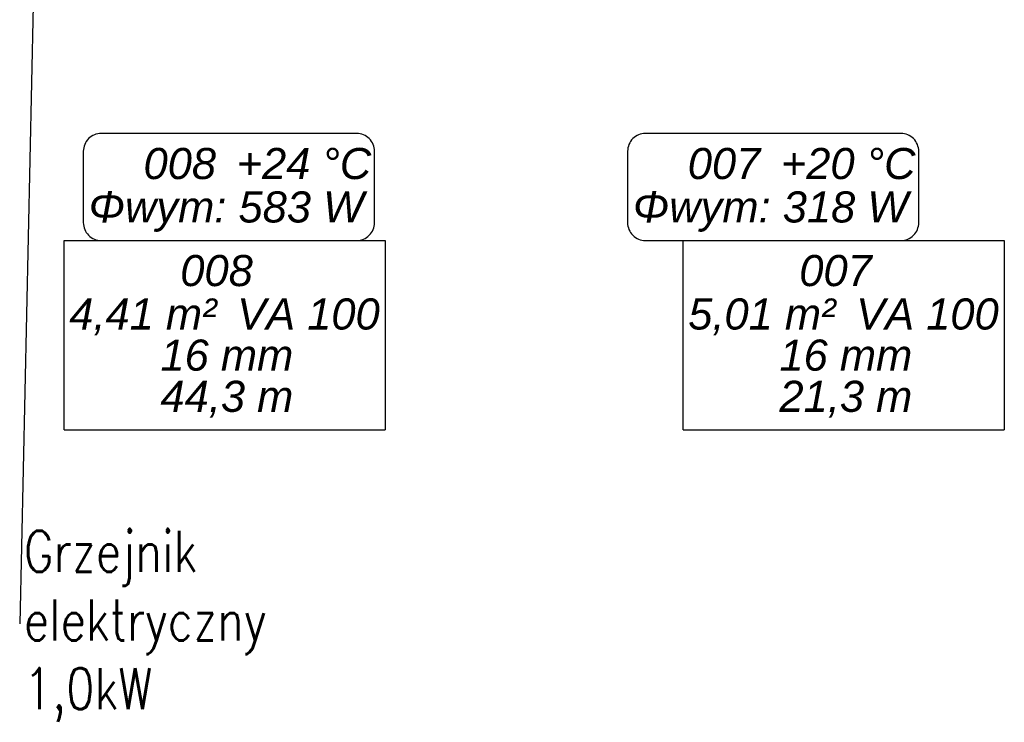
# Model space of a CAD drawing. Header units: millimetres. Extents: x 206445 to 335272, y 14092 to 100072.
# Tile 20 of 38: x 318127 to 322912, y 40962 to 44376. Entities that reach past the tile are written whole.
import ezdxf
from ezdxf import colors
from ezdxf.entities.mleader import LeaderData, LeaderLine
from ezdxf.lldxf.tags import DXFTag
from ezdxf.math import Vec2, Vec3

# ---------------------------------------------------------------- set-up
doc = ezdxf.new("R2010")
doc.units = ezdxf.units.MM
doc.layers.add('__OPIS', color=10, linetype='Continuous', lineweight=20)
doc.layers.add('IS_Ogrzewanie_płaszczyznowe_-_opis', color=7, linetype='SOLID', true_color=0x008000)
doc.layers.add('IS_Text_Konstrukcji', color=7, linetype='Continuous')
doc.styles.get("Standard").update_dxf_attribs({"font": 'arial.ttf'})
doc.styles.add('STYL1', font='SIMPLEX.SHX', dxfattribs={"width": 0.8})
tags = doc.linetypes.add('SOLID', pattern=[10, 10, 0]).pattern_tags.tags
tags[6:7] = [DXFTag(74, 4), DXFTag(75, 0), DXFTag(340, '0'), DXFTag(46, 0.0), DXFTag(50, 0.0), DXFTag(44, 0.0), DXFTag(45, 0.0)]
tags[4:5] = [DXFTag(74, 4), DXFTag(75, 0), DXFTag(340, '0'), DXFTag(46, 0.0), DXFTag(50, 0.0), DXFTag(44, 0.0), DXFTag(45, 0.0)]

msp = doc.modelspace()

# ---------------------------------------------------------------- linework, layer by layer
at = {"layer": 'IS_Ogrzewanie_płaszczyznowe_-_opis'}
for p, q in [((318344.1, 42383.3), (318344.1, 43303.3)), ((318344.1, 43303.3), (319904.1, 43303.3)), ((319904.1, 43303.3), (319904.1, 42383.3)), ((321352, 42383.3), (321352, 43303.3)), ((321352, 43303.3), (322912, 43303.3)), ((322912, 43303.3), (322912, 42383.3)), ((318344.1, 42383.3), (319904.1, 42383.3)), ((321352, 42383.3), (322912, 42383.3))]:
    msp.add_line(p, q, dxfattribs=at)
at = {"layer": 'IS_Text_Konstrukcji', "color": 18, "linetype": 'SOLID', "true_color": 0x000000}
for points in [[(318523.3, 43303.3), (319764.9, 43303.3, 0.414214), (319851.6, 43390), (319851.6, 43736.7, 0.414214), (319764.9, 43823.3), (318523.3, 43823.3, 0.414214), (318436.6, 43736.7), (318436.6, 43390, 0.414214), (318523.3, 43303.3)], [(321168, 43303.3), (322409.6, 43303.3, 0.414214), (322496.3, 43390), (322496.3, 43736.7, 0.414214), (322409.6, 43823.3), (321168, 43823.3, 0.414214), (321081.3, 43736.7), (321081.3, 43390, 0.414214), (321168, 43303.3)]]:
    msp.add_lwpolyline(points, format="xyb", dxfattribs=at)

# ---------------------------------------------------------------- texts
at = {"layer": 'IS_Ogrzewanie_płaszczyznowe_-_opis', "char_height": 151.2}
for s, insert, attachment_point in [('\\fArial|b0|i1;008', (319084.1, 43079.3), 8), ('\\fArial|b0|i1;007', (322092, 43079.3), 8), ('\\fArial|b0|i1;4,41 m²', (319084.1, 43021.7), 3), ('\\fArial|b0|i1;VA 100', (319184.1, 43021.7), 1), ('\\fArial|b0|i1;5,01 m²', (322092, 43021.7), 3), ('\\fArial|b0|i1;VA 100', (322192, 43021.7), 1), ('\\fArial|b0|i1;16 mm', (319134.1, 42821.7), 2), ('\\fArial|b0|i1;16 mm', (322142, 42821.7), 2), ('\\fArial|b0|i1;44,3 m', (319134.1, 42621.7), 2), ('\\fArial|b0|i1;21,3 m', (322142, 42621.7), 2)]:
    msp.add_mtext(s, dxfattribs=dict(at, insert=insert, attachment_point=attachment_point))
at = {"layer": 'IS_Text_Konstrukcji', "color": 18, "linetype": 'SOLID', "true_color": 0x000000, "char_height": 151.2}
for s, insert, attachment_point in [('\\fArial|b0|i1;008', (319081.6, 43599.3), 9), ('\\fArial|b0|i1;+24 °C', (319181.6, 43599.3), 7), ('\\fArial|b0|i1;007', (321726.3, 43599.3), 9), ('\\fArial|b0|i1;+20 °C', (321826.3, 43599.3), 7), ('\\fArial|b0|i1;Φwym: 583 W', (319131.6, 43541.7), 2), ('\\fArial|b0|i1;Φwym: 318 W', (321776.3, 43541.7), 2)]:
    msp.add_mtext(s, dxfattribs=dict(at, insert=insert, attachment_point=attachment_point))

# ---------------------------------------------------------------- leaders
at = {"layer": '__OPIS'}
ml = msp.add_multileader_mtext('Standard', dxfattribs=at)
ml.set_content('Grzejnik elektryczny 1,0kW', color=256, style='STYL1')
ml.set_leader_properties(color=256)
ml.build(insert=Vec2(0, 0))
ml.multileader.update_dxf_attribs({"has_text_frame": 1, "text_left_attachment_type": 2, "text_right_attachment_type": 2, "text_top_attachment_type": 0, "text_bottom_attachment_type": 0, "dogleg_length": 0.1, "arrow_head_size": 5})
ctx = ml.context
ctx.base_point, ctx.char_height, ctx.arrow_head_size, ctx.landing_gap_size, ctx.plane_origin = Vec3(318127.4, 41440.4), 200, 5, 20, Vec3(323744.2, 37103.4)
ctx.left_attachment, ctx.right_attachment = 2, 2
notes = []
notes.append((ctx, [(0, (1, 1, 0), (318127.4, 41440.4), (1, 0), 0.05, [(0, [(318192.4, 44451.3)], 256, [])])]))
ctx.mtext.insert, ctx.mtext.width, ctx.mtext.flow_direction = Vec3(318147.4, 41892.8), 2043.653, 5
for ctx, leaders in notes:
    for number, flags, end, landing, length, lines in leaders:
        leader = LeaderData()
        leader.index, (leader.has_last_leader_line, leader.has_dogleg_vector, leader.attachment_direction) = number, flags
        leader.last_leader_point, leader.dogleg_vector, leader.dogleg_length = Vec3(end), Vec3(landing), length
        for number, points, colour, breaks in lines:
            line = LeaderLine()
            line.index, line.vertices, line.color, line.breaks = number, Vec3.list(points), colors.encode_raw_color(colour), breaks
            leader.lines.append(line)
        ctx.leaders.append(leader)

doc.saveas('drawing.dxf')
